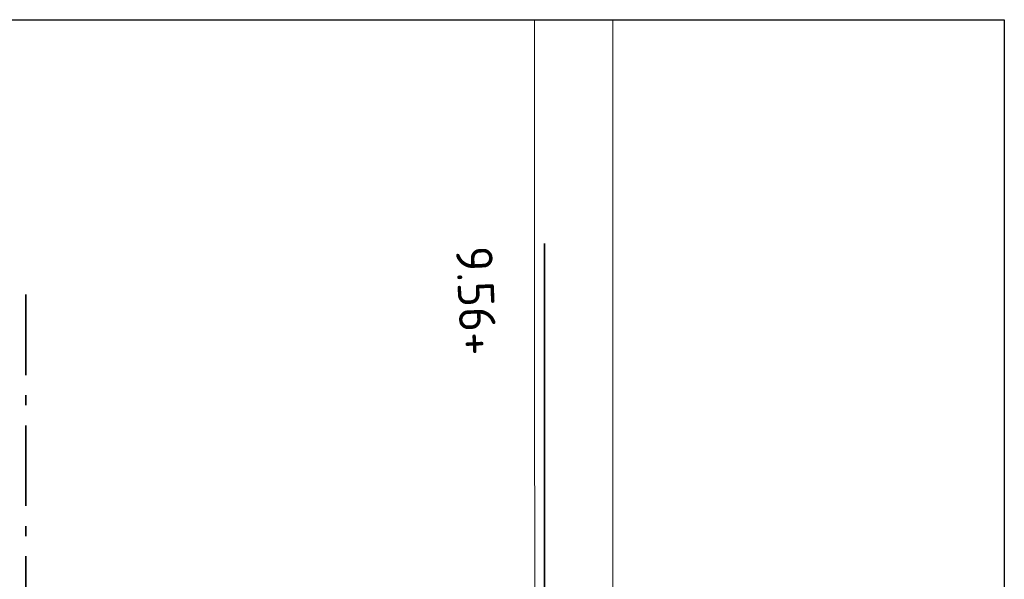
# Model space of a CAD drawing. Header units: metres. Extents: x 133 to 690, y 59 to 257.
# Tile 79 of 84: x 620.98 to 630.75, y 121.73 to 127.29. Entities that reach past the tile are written whole.
import ezdxf

# ---------------------------------------------------------------- set-up
doc = ezdxf.new("R2010")
doc.units = ezdxf.units.M
doc.header["$LTSCALE"] = 0.05
doc.linetypes.add('VH-OPSLUITBAND_120X250', pattern=[26, 16, -4, 2, -4])
for name, color, linetype, lineweight in [('N-WE-GR-HAAG-G', 253, 'GR-HAAG1', 9), ('N-WE-IE-TERREINAFSCHEIDING_KUNSTMATIG_RASTERHEKWERK-G', 4, 'IE-TERREINAFSCHEIDING-KUNSTMATIG-OPEN', 35), ('N-WE-VH-KANTOPSLUITING_OPSLUITBAND_120X250-G', 150, 'VH-OPSLUITBAND_120X250', 35), ('X-XX-AL-HOOGTELABEL-T25', 7, 'Continuous', 25)]:
    doc.layers.add(name, color=color, linetype=linetype, lineweight=lineweight)
doc.styles.add('NLCS-ISO', font='NLCS-ISO.ttf')
doc.linetypes.add('GR-HAAG1', pattern='A,6,[176,NLCS.SHX,S=0.125,R=0,X=0,Y=0],-2', length=8)
doc.linetypes.add('IE-TERREINAFSCHEIDING-KUNSTMATIG-OPEN', pattern='A,7,-1.5,[67,NLCS.SHX,S=0.75,R=0,X=0,Y=0],-1.5', length=10)

msp = doc.modelspace()

# ---------------------------------------------------------------- linework, layer by layer
msp.add_lwpolyline([(630.7549, 105.6532), (597.8335, 105.6532), (597.8335, 127.2948), (630.7549, 127.2948)], close=True)
at = {"layer": 'N-WE-GR-HAAG-G'}
for points in [[(608.6825, 124.5626), (609.6663, 124.5649), (609.6682, 108.8563), (614.6976, 108.854), (614.6962, 107.8532), (621.0362, 107.8532), (621.0429, 108.8215), (626.0957, 108.7788), (626.0912, 127.2948)], [(626.8678, 127.2948), (626.8677, 106.9426)]]:
    msp.add_lwpolyline(points, dxfattribs=at)
at = {"layer": 'N-WE-IE-TERREINAFSCHEIDING_KUNSTMATIG_RASTERHEKWERK-G', "flags": 128}
msp.add_lwpolyline([(626.1878, 125.0718), (626.1878, 108.7377), (621.2378, 108.8577), (621.2378, 107.7426), (614.4978, 107.7426), (614.4978, 108.7426), (609.5461, 108.7426), (609.6784, 124.5626)], dxfattribs=at)
at = {"layer": 'N-WE-VH-KANTOPSLUITING_OPSLUITBAND_120X250-G', "flags": 128}
msp.add_lwpolyline([(621.0378, 124.5626), (621.0378, 109.0626)], dxfattribs=at)

# ---------------------------------------------------------------- texts
at = {"layer": 'X-XX-AL-HOOGTELABEL-T25', "style": 'NLCS-ISO'}
msp.add_text('9.56+', height=0.36, rotation=272.54176, dxfattribs=at).set_placement((625.3085, 125.0365))

doc.saveas('drawing.dxf')
